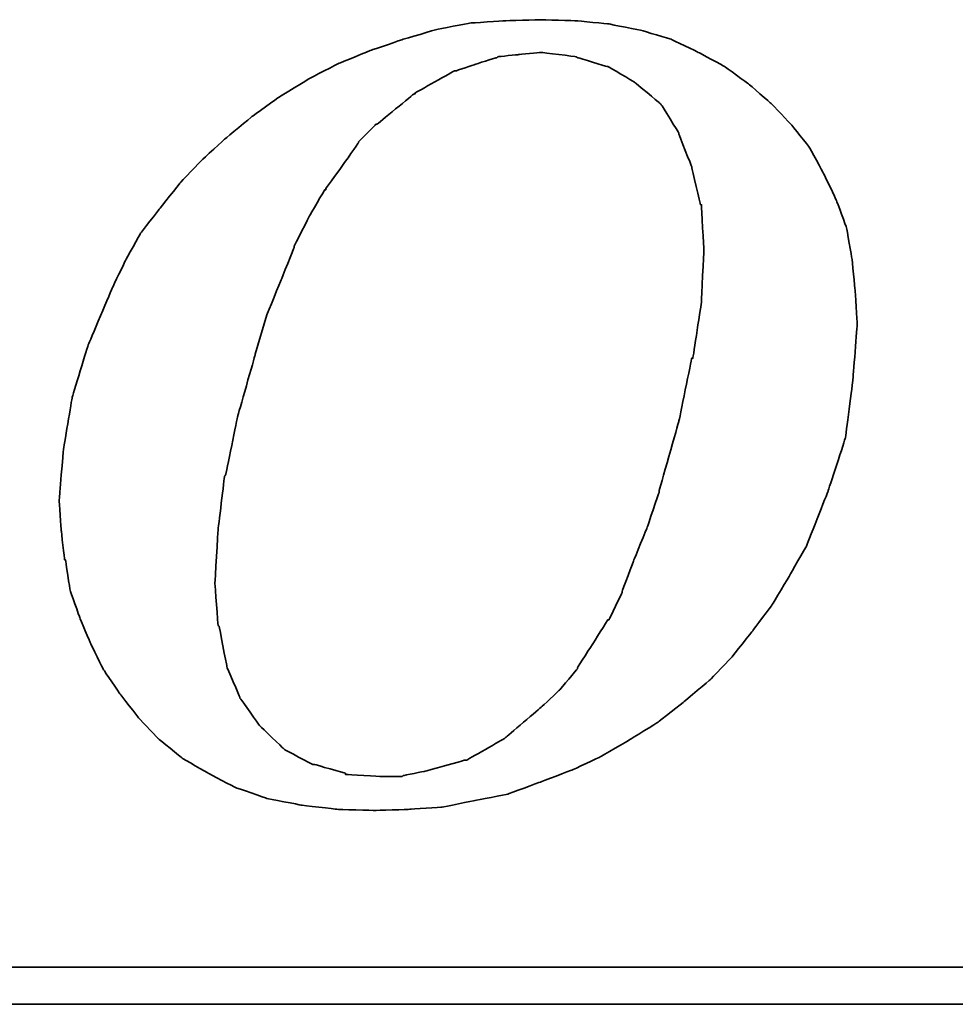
# Model space of a CAD drawing. Extents: x 28 to 247, y 49 to 160.
# Tile 36 of 52: x 182.15 to 185.66, y 112.29 to 115.98. Entities that reach past the tile are written whole.
import ezdxf

# ---------------------------------------------------------------- set-up
doc = ezdxf.new("R2010")
doc.units = 0
doc.header["$MEASUREMENT"] = 0
doc.layers.add('DIM', color=4, linetype='CONTINUOUS')
doc.layers.add('layer 1', color=7, linetype='CONTINUOUS')

# ---------------------------------------------------------------- blocks, each defined once
blk = doc.blocks.new('TBI MOTION logo(完整正式版)')
at = {"layer": 'layer 1', "color": 22, "lineweight": 35}
for points, knots in [([(-11.34375, -6.98375), (-11.34375, -6.98375), (-10.91375, -7.43875), (-10.91375, -7.43875), (-10.91375, -7.43875), (-10.91375, -7.43875), (-10.38625, -7.87125), (-10.38625, -7.87125), (-10.38625, -7.87125), (-10.38625, -7.87125), (-9.81125, -8.20375), (-9.81125, -8.20375), (-9.81125, -8.20375), (-9.81125, -8.20375), (-9.21125, -8.51875), (-9.21125, -8.51875), (-9.21125, -8.51875), (-9.21125, -8.51875), (-8.51625, -8.75875), (-8.51625, -8.75875), (-8.51625, -8.75875), (-8.51625, -8.75875), (-7.77125, -8.90375), (-7.77125, -8.90375), (-7.77125, -8.90375), (-7.77125, -8.90375), (-6.97875, -8.99875), (-6.97875, -8.99875), (-6.97875, -8.99875), (-6.97875, -8.99875), (-6.14125, -9.02375), (-6.14125, -9.02375), (-6.14125, -9.02375), (-6.14125, -9.02375), (-5.37125, -8.99875), (-5.37125, -8.99875), (-5.37125, -8.99875), (-5.37125, -8.99875), (-4.65375, -8.94875), (-4.65375, -8.94875), (-4.65375, -8.94875), (-4.65375, -8.94875), (-3.93375, -8.80625), (-3.93375, -8.80625), (-3.93375, -8.80625), (-3.93375, -8.80625), (-3.21375, -8.66375), (-3.21375, -8.66375), (-3.21375, -8.66375), (-3.21375, -8.66375), (-2.49375, -8.39875), (-2.49375, -8.39875), (-2.49375, -8.39875), (-2.49375, -8.39875), (-1.79875, -8.13375), (-1.79875, -8.13375), (-1.79875, -8.13375), (-1.79875, -8.13375), (-1.17375, -7.84375), (-1.17375, -7.84375), (-1.17375, -7.84375), (-1.17375, -7.84375), (-0.52375, -7.46375), (-0.52375, -7.46375), (-0.52375, -7.46375), (-0.52375, -7.46375), (0.10124, -7.07875), (0.10124, -7.07875), (0.10124, -7.07875), (0.10124, -7.07875), (0.67625, -6.62375), (0.67625, -6.62375), (0.67625, -6.62375), (0.67625, -6.62375), (1.24874, -6.14375), (1.24874, -6.14375), (1.24874, -6.14375), (1.24874, -6.14375), (1.72874, -5.64125), (1.72874, -5.64125), (1.72874, -5.64125), (1.72874, -5.64125), (2.18624, -5.06375), (2.18624, -5.06375), (2.18624, -5.06375), (2.18624, -5.06375), (2.61625, -4.48874), (2.61625, -4.48874), (2.61625, -4.48874), (2.61625, -4.48874), (3.00125, -3.83874), (3.00125, -3.83874), (3.00125, -3.83874), (3.00125, -3.83874), (3.36124, -3.21374), (3.36124, -3.21374), (3.36124, -3.21374), (3.36124, -3.21374), (3.84374, -1.99125), (3.84374, -1.99125), (3.84374, -1.99125), (3.84374, -1.99125), (4.22625, -0.81875), (4.22625, -0.81875), (4.22625, -0.81875), (4.22625, -0.81875), (4.39125, 0.45624), (4.39125, 0.45624), (4.39125, 0.45624), (4.39125, 0.45624), (4.48874, 1.70124), (4.48874, 1.70124), (4.48874, 1.70124), (4.48874, 1.70124), (4.43874, 2.44625), (4.43874, 2.44625), (4.43874, 2.44625), (4.43874, 2.44625), (4.36874, 3.14125), (4.36874, 3.14125), (4.36874, 3.14125), (4.36874, 3.14125), (4.25125, 3.81125), (4.25125, 3.81125), (4.25125, 3.81125), (4.25125, 3.81125), (4.03124, 4.41125), (4.03124, 4.41125), (4.03124, 4.41125), (4.03124, 4.41125), (3.74374, 5.01125), (3.74374, 5.01125), (3.74374, 5.01125), (3.74374, 5.01125), (3.43124, 5.58875), (3.43124, 5.58875), (3.43124, 5.58875), (3.43124, 5.58875), (3.02625, 6.09125), (3.02625, 6.09125), (3.02625, 6.09125), (3.02625, 6.09125), (2.59374, 6.54875), (2.59374, 6.54875), (2.59374, 6.54875), (2.59374, 6.54875), (2.09124, 6.98125), (2.09124, 6.98125), (2.09124, 6.98125), (2.09124, 6.98125), (1.56124, 7.36625), (1.56124, 7.36625), (1.56124, 7.36625), (1.56124, 7.36625), (0.98624, 7.67625), (0.98624, 7.67625), (0.98624, 7.67625), (0.98624, 7.67625), (0.38624, 7.96375), (0.38624, 7.96375), (0.38624, 7.96375), (0.38624, 7.96375), (-0.25875, 8.15625), (-0.25875, 8.15625), (-0.25875, 8.15625), (-0.25875, 8.15625), (-0.98125, 8.30125), (-0.98125, 8.30125), (-0.98125, 8.30125), (-0.98125, 8.30125), (-1.70124, 8.37125), (-1.70124, 8.37125), (-1.70124, 8.37125), (-1.70124, 8.37125), (-2.49375, 8.39624), (-2.49375, 8.39624), (-2.49375, 8.39624), (-2.49375, 8.39624), (-3.28625, 8.37125), (-3.28625, 8.37125), (-3.28625, 8.37125), (-3.28625, 8.37125), (-4.05125, 8.32125), (-4.05125, 8.32125), (-4.05125, 8.32125), (-4.05125, 8.32125), (-4.77375, 8.18125), (-4.77375, 8.18125), (-4.77375, 8.18125), (-4.77375, 8.18125), (-5.51625, 7.96375), (-5.51625, 7.96375), (-5.51625, 7.96375), (-5.51625, 7.96375), (-6.21125, 7.72625), (-6.21125, 7.72625), (-6.21125, 7.72625), (-6.21125, 7.72625), (-6.92875, 7.43625), (-6.92875, 7.43625), (-6.92875, 7.43625), (-6.92875, 7.43625), (-7.57875, 7.10125), (-7.57875, 7.10125), (-7.57875, 7.10125), (-7.57875, 7.10125), (-8.24875, 6.69125), (-8.24875, 6.69125), (-8.24875, 6.69125), (-8.24875, 6.69125), (-8.84875, 6.26125), (-8.84875, 6.26125), (-8.84875, 6.26125), (-8.84875, 6.26125), (-9.42625, 5.78125), (-9.42625, 5.78125), (-9.42625, 5.78125), (-9.42625, 5.78125), (-9.95375, 5.30125), (-9.95375, 5.30125), (-9.95375, 5.30125), (-9.95375, 5.30125), (-10.43375, 4.79624), (-10.43375, 4.79624), (-10.43375, 4.79624), (-10.43375, 4.79624), (-10.88875, 4.22125), (-10.88875, 4.22125), (-10.88875, 4.22125), (-10.88875, 4.22125), (-11.29875, 3.69375), (-11.29875, 3.69375), (-11.29875, 3.69375), (-11.29875, 3.69375), (-11.63375, 3.09125), (-11.63375, 3.09125), (-11.63375, 3.09125), (-11.63375, 3.09125), (-11.91875, 2.49625), (-11.91875, 2.49625), (-11.91875, 2.49625), (-11.91875, 2.49625), (-12.44875, 1.24625), (-12.44875, 1.24625), (-12.44875, 1.24625), (-12.44875, 1.24625), (-12.80875, 0.06874), (-12.80875, 0.06874), (-12.80875, 0.06874), (-12.80875, 0.06874), (-12.99875, -1.07875), (-12.99875, -1.07875), (-12.99875, -1.07875), (-12.99875, -1.07875), (-13.09375, -2.18375), (-13.09375, -2.18375), (-13.09375, -2.18375), (-13.09375, -2.18375), (-13.04875, -2.85375), (-13.04875, -2.85375), (-13.04875, -2.85375), (-13.04875, -2.85375), (-12.97375, -3.50375), (-12.97375, -3.50375), (-12.97375, -3.50375), (-12.97375, -3.50375), (-12.95375, -3.50375), (-12.95375, -3.50375), (-12.95375, -3.50375), (-12.95375, -3.50375), (-12.85375, -4.17375), (-12.85375, -4.17375), (-12.85375, -4.17375), (-12.85375, -4.17375), (-12.63875, -4.77624), (-12.63875, -4.77624), (-12.63875, -4.77624), (-12.63875, -4.77624), (-12.39875, -5.35125), (-12.39875, -5.35125), (-12.39875, -5.35125), (-12.39875, -5.35125), (-12.11375, -5.92875), (-12.11375, -5.92875), (-12.11375, -5.92875), (-12.11375, -5.92875), (-11.75375, -6.45375), (-11.75375, -6.45375), (-11.75375, -6.45375), (-11.75375, -6.45375), (-11.34375, -6.98375), (-11.34375, -6.98375)], [0, 0, 0, 0, 0.01369863, 0.01369863, 0.01369863, 0.01369864, 0.02739726, 0.02739726, 0.02739726, 0.02739727, 0.04109589, 0.04109589, 0.04109589, 0.0410959, 0.05479452, 0.05479452, 0.05479452, 0.05479453, 0.06849315, 0.06849315, 0.06849315, 0.06849316, 0.08219178, 0.08219178, 0.08219178, 0.08219179, 0.09589041, 0.09589041, 0.09589041, 0.09589042, 0.10958904, 0.10958904, 0.10958904, 0.10958905, 0.12328767, 0.12328767, 0.12328767, 0.12328768, 0.1369863, 0.1369863, 0.1369863, 0.13698631, 0.15068493, 0.15068493, 0.15068493, 0.15068494, 0.16438356, 0.16438356, 0.16438356, 0.16438357, 0.17808219, 0.17808219, 0.17808219, 0.1780822, 0.19178082, 0.19178082, 0.19178082, 0.19178083, 0.20547945, 0.20547945, 0.20547945, 0.20547946, 0.21917808, 0.21917808, 0.21917808, 0.21917809, 0.23287671, 0.23287671, 0.23287671, 0.23287672, 0.24657534, 0.24657534, 0.24657534, 0.24657535, 0.26027397, 0.26027397, 0.26027397, 0.26027398, 0.2739726, 0.2739726, 0.2739726, 0.27397261, 0.28767123, 0.28767123, 0.28767123, 0.28767124, 0.30136986, 0.30136986, 0.30136986, 0.30136987, 0.31506849, 0.31506849, 0.31506849, 0.3150685, 0.32876712, 0.32876712, 0.32876712, 0.32876713, 0.34246575, 0.34246575, 0.34246575, 0.34246576, 0.35616438, 0.35616438, 0.35616438, 0.35616439, 0.36986301, 0.36986301, 0.36986301, 0.36986302, 0.38356164, 0.38356164, 0.38356164, 0.38356165, 0.39726027, 0.39726027, 0.39726027, 0.39726028, 0.4109589, 0.4109589, 0.4109589, 0.41095891, 0.42465753, 0.42465753, 0.42465753, 0.42465754, 0.43835616, 0.43835616, 0.43835616, 0.43835617, 0.45205479, 0.45205479, 0.45205479, 0.4520548, 0.46575342, 0.46575342, 0.46575342, 0.46575343, 0.47945205, 0.47945205, 0.47945205, 0.47945206, 0.49315068, 0.49315068, 0.49315068, 0.49315069, 0.50684932, 0.50684932, 0.50684932, 0.50684933, 0.52054795, 0.52054795, 0.52054795, 0.52054796, 0.53424658, 0.53424658, 0.53424658, 0.53424659, 0.54794521, 0.54794521, 0.54794521, 0.54794522, 0.56164384, 0.56164384, 0.56164384, 0.56164385, 0.57534247, 0.57534247, 0.57534247, 0.57534248, 0.5890411, 0.5890411, 0.5890411, 0.58904111, 0.60273973, 0.60273973, 0.60273973, 0.60273974, 0.61643836, 0.61643836, 0.61643836, 0.61643837, 0.63013699, 0.63013699, 0.63013699, 0.630137, 0.64383562, 0.64383562, 0.64383562, 0.64383563, 0.65753425, 0.65753425, 0.65753425, 0.65753426, 0.67123288, 0.67123288, 0.67123288, 0.67123289, 0.68493151, 0.68493151, 0.68493151, 0.68493152, 0.69863014, 0.69863014, 0.69863014, 0.69863015, 0.71232877, 0.71232877, 0.71232877, 0.71232878, 0.7260274, 0.7260274, 0.7260274, 0.72602741, 0.73972603, 0.73972603, 0.73972603, 0.73972604, 0.75342466, 0.75342466, 0.75342466, 0.75342467, 0.76712329, 0.76712329, 0.76712329, 0.7671233, 0.78082192, 0.78082192, 0.78082192, 0.78082193, 0.79452055, 0.79452055, 0.79452055, 0.79452056, 0.80821918, 0.80821918, 0.80821918, 0.80821919, 0.82191781, 0.82191781, 0.82191781, 0.82191782, 0.83561644, 0.83561644, 0.83561644, 0.83561645, 0.84931507, 0.84931507, 0.84931507, 0.84931508, 0.8630137, 0.8630137, 0.8630137, 0.86301371, 0.87671233, 0.87671233, 0.87671233, 0.87671234, 0.89041096, 0.89041096, 0.89041096, 0.89041097, 0.90410959, 0.90410959, 0.90410959, 0.9041096, 0.91780822, 0.91780822, 0.91780822, 0.91780823, 0.93150685, 0.93150685, 0.93150685, 0.93150686, 0.94520548, 0.94520548, 0.94520548, 0.94520549, 0.95890411, 0.95890411, 0.95890411, 0.95890412, 0.97260274, 0.97260274, 0.97260274, 0.97260275, 0.98630137, 0.98630137, 0.98630137, 0.98630138, 1, 1, 1, 1]), ([(-8.77875, 1.03124), (-8.77875, 1.03124), (-8.51625, 1.89625), (-8.51625, 1.89625), (-8.51625, 1.89625), (-8.51625, 1.89625), (-8.20375, 2.66375), (-8.20375, 2.66375), (-8.20375, 2.66375), (-8.20375, 2.66375), (-7.91625, 3.38125), (-7.91625, 3.38125), (-7.91625, 3.38125), (-7.91625, 3.38125), (-7.91625, 3.40624), (-7.91625, 3.40624), (-7.91625, 3.40624), (-7.91625, 3.40624), (-7.57875, 4.07624), (-7.57875, 4.07624), (-7.57875, 4.07624), (-7.57875, 4.07624), (-7.24375, 4.65125), (-7.24375, 4.65125), (-7.24375, 4.65125), (-7.24375, 4.65125), (-7.21875, 4.65125), (-7.21875, 4.65125), (-7.21875, 4.65125), (-7.21875, 4.65125), (-7.21875, 4.67624), (-7.21875, 4.67624), (-7.21875, 4.67624), (-7.21875, 4.67624), (-6.83625, 5.20375), (-6.83625, 5.20375), (-6.83625, 5.20375), (-6.83625, 5.20375), (-6.49875, 5.68625), (-6.49875, 5.68625), (-6.49875, 5.68625), (-6.49875, 5.68625), (-6.49875, 5.70625), (-6.49875, 5.70625), (-6.49875, 5.70625), (-6.49875, 5.70625), (-6.11625, 6.09125), (-6.11625, 6.09125), (-6.11625, 6.09125), (-6.11625, 6.09125), (-6.09125, 6.09125), (-6.09125, 6.09125), (-6.09125, 6.09125), (-6.09125, 6.09125), (-5.27375, 6.76625), (-5.27375, 6.76625), (-5.27375, 6.76625), (-5.27375, 6.76625), (-5.24875, 6.76625), (-5.24875, 6.76625), (-5.24875, 6.76625), (-5.24875, 6.76625), (-5.24875, 6.78625), (-5.24875, 6.78625), (-5.24875, 6.78625), (-5.24875, 6.78625), (-4.38875, 7.26624), (-4.38875, 7.26624), (-4.38875, 7.26624), (-4.38875, 7.26624), (-4.36125, 7.26624), (-4.36125, 7.26624), (-4.36125, 7.26624), (-4.36125, 7.26624), (-3.93375, 7.41125), (-3.93375, 7.41125), (-3.93375, 7.41125), (-3.93375, 7.41125), (-3.47375, 7.55625), (-3.47375, 7.55625), (-3.47375, 7.55625), (-3.47375, 7.55625), (-3.45375, 7.55625), (-3.45375, 7.55625), (-3.45375, 7.55625), (-3.45375, 7.55625), (-3.42875, 7.58124), (-3.42875, 7.58124), (-3.42875, 7.58124), (-3.42875, 7.58124), (-2.97375, 7.62625), (-2.97375, 7.62625), (-2.97375, 7.62625), (-2.97375, 7.62625), (-2.49375, 7.67625), (-2.49375, 7.67625), (-2.49375, 7.67625), (-2.49375, 7.67625), (-2.46875, 7.67625), (-2.46875, 7.67625), (-2.46875, 7.67625), (-2.46875, 7.67625), (-1.70124, 7.58124), (-1.70124, 7.58124), (-1.70124, 7.58124), (-1.70124, 7.58124), (-1.67875, 7.55625), (-1.67875, 7.55625), (-1.67875, 7.55625), (-1.67875, 7.55625), (-1.65375, 7.55625), (-1.65375, 7.55625), (-1.65375, 7.55625), (-1.65375, 7.55625), (-1.03125, 7.36625), (-1.03125, 7.36625), (-1.03125, 7.36625), (-1.03125, 7.36625), (-1.00625, 7.36625), (-1.00625, 7.36625), (-1.00625, 7.36625), (-1.00625, 7.36625), (-0.43124, 7.02624), (-0.43124, 7.02624), (-0.43124, 7.02624), (-0.43124, 7.02624), (-0.40625, 7.00624), (-0.40625, 7.00624), (-0.40625, 7.00624), (-0.40625, 7.00624), (0.12124, 6.57124), (0.12124, 6.57124), (0.12124, 6.57124), (0.12124, 6.57124), (0.14624, 6.54875), (0.14624, 6.54875), (0.14624, 6.54875), (0.14624, 6.54875), (0.17124, 6.52375), (0.17124, 6.52375), (0.17124, 6.52375), (0.17124, 6.52375), (0.55625, 5.89875), (0.55625, 5.89875), (0.55625, 5.89875), (0.55625, 5.89875), (0.55625, 5.87625), (0.55625, 5.87625), (0.55625, 5.87625), (0.55625, 5.87625), (0.84124, 5.15625), (0.84124, 5.15625), (0.84124, 5.15625), (0.84124, 5.15625), (0.84124, 5.13125), (0.84124, 5.13125), (0.84124, 5.13125), (0.84124, 5.13125), (1.03624, 4.31875), (1.03624, 4.31875), (1.03624, 4.31875), (1.03624, 4.31875), (1.05624, 4.31875), (1.05624, 4.31875), (1.05624, 4.31875), (1.05624, 4.31875), (1.05624, 4.29125), (1.05624, 4.29125), (1.05624, 4.29125), (1.05624, 4.29125), (1.10625, 3.33125), (1.10625, 3.33125), (1.10625, 3.33125), (1.10625, 3.33125), (1.10625, 3.30875), (1.10625, 3.30875), (1.10625, 3.30875), (1.10625, 3.30875), (1.05624, 2.20624), (1.05624, 2.20624), (1.05624, 2.20624), (1.05624, 2.20624), (1.05624, 2.18124), (1.05624, 2.18124), (1.05624, 2.18124), (1.05624, 2.18124), (0.86624, 0.93624), (0.86624, 0.93624), (0.86624, 0.93624), (0.86624, 0.93624), (0.84124, 0.93624), (0.84124, 0.93624), (0.84124, 0.93624), (0.84124, 0.93624), (0.55625, -0.45874), (0.55625, -0.45874), (0.55625, -0.45874), (0.55625, -0.45874), (0.12124, -1.99125), (0.12124, -1.99125), (0.12124, -1.99125), (0.12124, -1.99125), (0.12124, -2.01874), (0.12124, -2.01874), (0.12124, -2.01874), (0.12124, -2.01874), (-0.13874, -2.78375), (-0.13874, -2.78375), (-0.13874, -2.78375), (-0.13874, -2.78375), (-0.43124, -3.50375), (-0.43124, -3.50375), (-0.43124, -3.50375), (-0.43124, -3.50375), (-0.69375, -4.19875), (-0.69375, -4.19875), (-0.69375, -4.19875), (-0.69375, -4.19875), (-0.69375, -4.22375), (-0.69375, -4.22375), (-0.69375, -4.22375), (-0.69375, -4.22375), (-0.98125, -4.82374), (-0.98125, -4.82374), (-0.98125, -4.82374), (-0.98125, -4.82374), (-1.00625, -4.82374), (-1.00625, -4.82374), (-1.00625, -4.82374), (-1.00625, -4.82374), (-1.33875, -5.35125), (-1.33875, -5.35125), (-1.33875, -5.35125), (-1.33875, -5.35125), (-1.67875, -5.87875), (-1.67875, -5.87875), (-1.67875, -5.87875), (-1.67875, -5.87875), (-1.67875, -5.90375), (-1.67875, -5.90375), (-1.67875, -5.90375), (-1.67875, -5.90375), (-2.05875, -6.35875), (-2.05875, -6.35875), (-2.05875, -6.35875), (-2.05875, -6.35875), (-2.08375, -6.38375), (-2.08375, -6.38375), (-2.08375, -6.38375), (-2.08375, -6.38375), (-2.46875, -6.74375), (-2.46875, -6.74375), (-2.46875, -6.74375), (-2.46875, -6.74375), (-3.25875, -7.41625), (-3.25875, -7.41625), (-3.25875, -7.41625), (-3.25875, -7.41625), (-3.28625, -7.43875), (-3.28625, -7.43875), (-3.28625, -7.43875), (-3.28625, -7.43875), (-4.12375, -7.91875), (-4.12375, -7.91875), (-4.12375, -7.91875), (-4.12375, -7.91875), (-4.14875, -7.91875), (-4.14875, -7.91875), (-4.14875, -7.91875), (-4.14875, -7.91875), (-4.17125, -7.91875), (-4.17125, -7.91875), (-4.17125, -7.91875), (-4.17125, -7.91875), (-5.03375, -8.15875), (-5.03375, -8.15875), (-5.03375, -8.15875), (-5.03375, -8.15875), (-5.51625, -8.25625), (-5.51625, -8.25625), (-5.51625, -8.25625), (-5.51625, -8.25625), (-5.54125, -8.27875), (-5.54125, -8.27875), (-5.54125, -8.27875), (-5.54125, -8.27875), (-5.56375, -8.27875), (-5.56375, -8.27875), (-5.56375, -8.27875), (-5.56375, -8.27875), (-5.99625, -8.27875), (-5.99625, -8.27875), (-5.99625, -8.27875), (-5.99625, -8.27875), (-6.76375, -8.23125), (-6.76375, -8.23125), (-6.76375, -8.23125), (-6.76375, -8.23125), (-6.78875, -8.23125), (-6.78875, -8.23125), (-6.78875, -8.23125), (-6.78875, -8.23125), (-6.78875, -8.20375), (-6.78875, -8.20375), (-6.78875, -8.20375), (-6.78875, -8.20375), (-7.45875, -8.01375), (-7.45875, -8.01375), (-7.45875, -8.01375), (-7.45875, -8.01375), (-7.48375, -8.01375), (-7.48375, -8.01375), (-7.48375, -8.01375), (-7.48375, -8.01375), (-7.50875, -8.01375), (-7.50875, -8.01375), (-7.50875, -8.01375), (-7.50875, -8.01375), (-8.13125, -7.67875), (-8.13125, -7.67875), (-8.13125, -7.67875), (-8.13125, -7.67875), (-8.15625, -7.65375), (-8.15625, -7.65375), (-8.15625, -7.65375), (-8.15625, -7.65375), (-8.65875, -7.17375), (-8.65875, -7.17375), (-8.65875, -7.17375), (-8.65875, -7.17375), (-8.68375, -7.14875), (-8.68375, -7.14875), (-8.68375, -7.14875), (-8.68375, -7.14875), (-9.08875, -6.57375), (-9.08875, -6.57375), (-9.08875, -6.57375), (-9.08875, -6.57375), (-9.11375, -6.54875), (-9.11375, -6.54875), (-9.11375, -6.54875), (-9.11375, -6.54875), (-9.11375, -6.52875), (-9.11375, -6.52875), (-9.11375, -6.52875), (-9.11375, -6.52875), (-9.40375, -5.85375), (-9.40375, -5.85375), (-9.40375, -5.85375), (-9.40375, -5.85375), (-9.40375, -5.82875), (-9.40375, -5.82875), (-9.40375, -5.82875), (-9.40375, -5.82875), (-9.56875, -4.96875), (-9.56875, -4.96875), (-9.56875, -4.96875), (-9.56875, -4.96875), (-9.59375, -4.94375), (-9.59375, -4.94375), (-9.59375, -4.94375), (-9.59375, -4.94375), (-9.66375, -4.03375), (-9.66375, -4.03375), (-9.66375, -4.03375), (-9.66375, -4.03375), (-9.66375, -4.00875), (-9.66375, -4.00875), (-9.66375, -4.00875), (-9.66375, -4.00875), (-9.59375, -2.85375), (-9.59375, -2.85375), (-9.59375, -2.85375), (-9.59375, -2.85375), (-9.45125, -1.65875), (-9.45125, -1.65875), (-9.45125, -1.65875), (-9.45125, -1.65875), (-9.42625, -1.63375), (-9.42625, -1.63375), (-9.42625, -1.63375), (-9.42625, -1.63375), (-9.16125, -0.33875), (-9.16125, -0.33875), (-9.16125, -0.33875), (-9.16125, -0.33875), (-8.77875, 1.00624), (-8.77875, 1.00624), (-8.77875, 1.00624), (-8.77875, 1.00624), (-8.77875, 1.03124), (-8.77875, 1.03124)], [0, 0, 0, 0, 0.01020408, 0.01020408, 0.01020408, 0.01020409, 0.02040816, 0.02040816, 0.02040816, 0.02040817, 0.03061224, 0.03061224, 0.03061224, 0.03061225, 0.04081633, 0.04081633, 0.04081633, 0.04081634, 0.05102041, 0.05102041, 0.05102041, 0.05102042, 0.06122449, 0.06122449, 0.06122449, 0.0612245, 0.07142857, 0.07142857, 0.07142857, 0.07142858, 0.08163265, 0.08163265, 0.08163265, 0.08163266, 0.09183673, 0.09183673, 0.09183673, 0.09183674, 0.10204082, 0.10204082, 0.10204082, 0.10204083, 0.1122449, 0.1122449, 0.1122449, 0.11224491, 0.12244898, 0.12244898, 0.12244898, 0.12244899, 0.13265306, 0.13265306, 0.13265306, 0.13265307, 0.14285714, 0.14285714, 0.14285714, 0.14285715, 0.15306122, 0.15306122, 0.15306122, 0.15306123, 0.16326531, 0.16326531, 0.16326531, 0.16326532, 0.17346939, 0.17346939, 0.17346939, 0.1734694, 0.18367347, 0.18367347, 0.18367347, 0.18367348, 0.19387755, 0.19387755, 0.19387755, 0.19387756, 0.20408163, 0.20408163, 0.20408163, 0.20408164, 0.21428571, 0.21428571, 0.21428571, 0.21428572, 0.2244898, 0.2244898, 0.2244898, 0.22448981, 0.23469388, 0.23469388, 0.23469388, 0.23469389, 0.24489796, 0.24489796, 0.24489796, 0.24489797, 0.25510204, 0.25510204, 0.25510204, 0.25510205, 0.26530612, 0.26530612, 0.26530612, 0.26530613, 0.2755102, 0.2755102, 0.2755102, 0.27551021, 0.28571429, 0.28571429, 0.28571429, 0.2857143, 0.29591837, 0.29591837, 0.29591837, 0.29591838, 0.30612245, 0.30612245, 0.30612245, 0.30612246, 0.31632653, 0.31632653, 0.31632653, 0.31632654, 0.32653061, 0.32653061, 0.32653061, 0.32653062, 0.33673469, 0.33673469, 0.33673469, 0.3367347, 0.34693878, 0.34693878, 0.34693878, 0.34693879, 0.35714286, 0.35714286, 0.35714286, 0.35714287, 0.36734694, 0.36734694, 0.36734694, 0.36734695, 0.37755102, 0.37755102, 0.37755102, 0.37755103, 0.3877551, 0.3877551, 0.3877551, 0.38775511, 0.39795918, 0.39795918, 0.39795918, 0.39795919, 0.40816327, 0.40816327, 0.40816327, 0.40816328, 0.41836735, 0.41836735, 0.41836735, 0.41836736, 0.42857143, 0.42857143, 0.42857143, 0.42857144, 0.43877551, 0.43877551, 0.43877551, 0.43877552, 0.44897959, 0.44897959, 0.44897959, 0.4489796, 0.45918367, 0.45918367, 0.45918367, 0.45918368, 0.46938776, 0.46938776, 0.46938776, 0.46938777, 0.47959184, 0.47959184, 0.47959184, 0.47959185, 0.48979592, 0.48979592, 0.48979592, 0.48979593, 0.5, 0.5, 0.5, 0.50000001, 0.51020408, 0.51020408, 0.51020408, 0.51020409, 0.52040816, 0.52040816, 0.52040816, 0.52040817, 0.53061224, 0.53061224, 0.53061224, 0.53061225, 0.54081633, 0.54081633, 0.54081633, 0.54081634, 0.55102041, 0.55102041, 0.55102041, 0.55102042, 0.56122449, 0.56122449, 0.56122449, 0.5612245, 0.57142857, 0.57142857, 0.57142857, 0.57142858, 0.58163265, 0.58163265, 0.58163265, 0.58163266, 0.59183673, 0.59183673, 0.59183673, 0.59183674, 0.60204082, 0.60204082, 0.60204082, 0.60204083, 0.6122449, 0.6122449, 0.6122449, 0.61224491, 0.62244898, 0.62244898, 0.62244898, 0.62244899, 0.63265306, 0.63265306, 0.63265306, 0.63265307, 0.64285714, 0.64285714, 0.64285714, 0.64285715, 0.65306122, 0.65306122, 0.65306122, 0.65306123, 0.66326531, 0.66326531, 0.66326531, 0.66326532, 0.67346939, 0.67346939, 0.67346939, 0.6734694, 0.68367347, 0.68367347, 0.68367347, 0.68367348, 0.69387755, 0.69387755, 0.69387755, 0.69387756, 0.70408163, 0.70408163, 0.70408163, 0.70408164, 0.71428571, 0.71428571, 0.71428571, 0.71428572, 0.7244898, 0.7244898, 0.7244898, 0.72448981, 0.73469388, 0.73469388, 0.73469388, 0.73469389, 0.74489796, 0.74489796, 0.74489796, 0.74489797, 0.75510204, 0.75510204, 0.75510204, 0.75510205, 0.76530612, 0.76530612, 0.76530612, 0.76530613, 0.7755102, 0.7755102, 0.7755102, 0.77551021, 0.78571429, 0.78571429, 0.78571429, 0.7857143, 0.79591837, 0.79591837, 0.79591837, 0.79591838, 0.80612245, 0.80612245, 0.80612245, 0.80612246, 0.81632653, 0.81632653, 0.81632653, 0.81632654, 0.82653061, 0.82653061, 0.82653061, 0.82653062, 0.83673469, 0.83673469, 0.83673469, 0.8367347, 0.84693878, 0.84693878, 0.84693878, 0.84693879, 0.85714286, 0.85714286, 0.85714286, 0.85714287, 0.86734694, 0.86734694, 0.86734694, 0.86734695, 0.87755102, 0.87755102, 0.87755102, 0.87755103, 0.8877551, 0.8877551, 0.8877551, 0.88775511, 0.89795918, 0.89795918, 0.89795918, 0.89795919, 0.90816327, 0.90816327, 0.90816327, 0.90816328, 0.91836735, 0.91836735, 0.91836735, 0.91836736, 0.92857143, 0.92857143, 0.92857143, 0.92857144, 0.93877551, 0.93877551, 0.93877551, 0.93877552, 0.94897959, 0.94897959, 0.94897959, 0.9489796, 0.95918367, 0.95918367, 0.95918367, 0.95918368, 0.96938776, 0.96938776, 0.96938776, 0.96938777, 0.97959184, 0.97959184, 0.97959184, 0.97959185, 0.98979592, 0.98979592, 0.98979592, 0.98979593, 1, 1, 1, 1]), ([(75.90875, -9.47875), (75.90875, -9.47875), (75.90875, -12.28625), (75.90875, -12.28625), (75.90875, -12.28625), (75.90875, -12.28625), (75.90875, -12.47875), (75.90875, -12.47875), (75.90875, -12.47875), (75.90875, -12.47875), (75.71625, -12.47875), (75.71625, -12.47875), (75.71625, -12.47875), (75.71625, -12.47875), (-88.32875, -12.47875), (-88.32875, -12.47875), (-88.32875, -12.47875), (-88.32875, -12.47875), (-88.32875, -13.29375), (-88.32875, -13.29375), (-88.32875, -13.29375), (-88.32875, -13.29375), (82.89125, -13.29375), (82.89125, -13.29375), (82.89125, -13.29375), (82.89125, -13.29375), (75.90875, -9.47875), (75.90875, -9.47875)], [0, 0, 0, 0, 0.14285714, 0.14285714, 0.14285714, 0.14285715, 0.28571429, 0.28571429, 0.28571429, 0.2857143, 0.42857143, 0.42857143, 0.42857143, 0.42857144, 0.57142857, 0.57142857, 0.57142857, 0.57142858, 0.71428571, 0.71428571, 0.71428571, 0.71428572, 0.85714286, 0.85714286, 0.85714286, 0.85714287, 1, 1, 1, 1])]:
    blk.add_open_spline(points, degree=3, knots=knots, dxfattribs=at)

msp = doc.modelspace()

# ---------------------------------------------------------------- block references
at = {"layer": 'DIM', "color": 0, "xscale": 0.1702727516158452, "yscale": 0.1702727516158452, "zscale": 0.1702727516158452}
msp.add_blockref('TBI MOTION logo(完整正式版)', (184.5238, 114.5515), dxfattribs=at)

doc.saveas('drawing.dxf')
